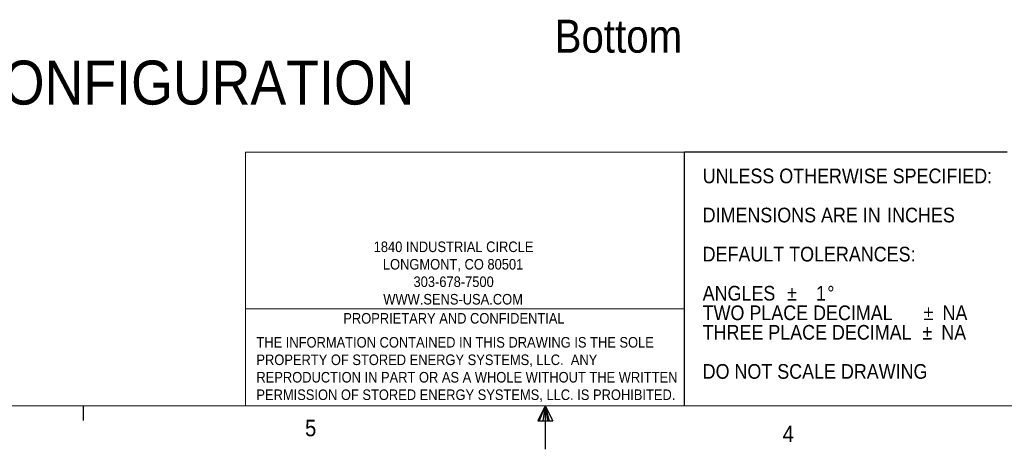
# Paper-space layout '3' of a CAD drawing. Header units: inches. Extents: x 1 to 109, y 1 to 85.
# Tile 46 of 109: x 40 to 68, y 1 to 13. Entities that reach past the tile are written whole.
import ezdxf

# ---------------------------------------------------------------- set-up
doc = ezdxf.new("R2010")
doc.units = ezdxf.units.IN
doc.header["$MEASUREMENT"] = 0
doc.layers.add('FORMAT', color=7, linetype='Continuous')
doc.styles.add('SLDTEXTSTYLE0', font='GOTHIC.TTF', dxfattribs={"width": 0.913})
doc.styles.add('SLDTEXTSTYLE1', font='GOTHIC.TTF', dxfattribs={"width": 0.913})

# ---------------------------------------------------------------- blocks, each defined once
blk = doc.blocks.new('SW_NOTE_22')
at = {"layer": 'FORMAT', "color": 0, "ltscale": 5, "char_height": 0.3, "attachment_point": 1, "style": 'SLDTEXTSTYLE0'}
for s, insert in [('THE INFORMATION CONTAINED IN THIS DRAWING IS THE SOLE ', (0, 0.383)), ('PROPERTY OF STORED ENERGY SYSTEMS, LLC.  ANY ', (0, -0.114)), ('REPRODUCTION IN PART OR AS A WHOLE WITHOUT THE WRITTEN ', (0, -0.61)), ('PERMISSION OF STORED ENERGY SYSTEMS, LLC. IS PROHIBITED.', (0, -1.107))]:
    blk.add_mtext(s, dxfattribs=dict(at, insert=insert))
blk = doc.blocks.new('SW_NOTE_23')
at = {"layer": 'FORMAT', "color": 0, "ltscale": 5, "attachment_point": 1}
for s, insert, char_height, style in [('UNLESS OTHERWISE SPECIFIED:', (0, 0.532), 0.41667, 'SLDTEXTSTYLE0'), ('DIMENSIONS ARE IN ', (0, -0.579), 0.41667, 'SLDTEXTSTYLE0'), ('INCHES', (5.242, -0.579), 0.4167, 'SLDTEXTSTYLE1'), ('DEFAULT TOLERANCES:', (0, -1.69), 0.41667, 'SLDTEXTSTYLE0'), ('ANGLES  ', (0, -2.801), 0.4167, 'SLDTEXTSTYLE0'), ('%%p', (2.401, -2.801), 0.4167, 'SLDTEXTSTYLE0'), ('%%d', (3.541, -2.801), 0.4167, 'SLDTEXTSTYLE0'), ('   1', (2.798, -2.801), 0.4167, 'SLDTEXTSTYLE0'), ('TWO PLACE DECIMAL    ', (0, -3.357), 0.41667, 'SLDTEXTSTYLE0'), ('%%p', (6.278, -3.357), 0.4167, 'SLDTEXTSTYLE0'), (' NA', (6.675, -3.357), 0.4167, 'SLDTEXTSTYLE0'), ('THREE PLACE DECIMAL  ', (0, -3.912), 0.41667, 'SLDTEXTSTYLE0'), ('%%p', (6.242, -3.912), 0.4167, 'SLDTEXTSTYLE0'), (' NA', (6.639, -3.912), 0.4167, 'SLDTEXTSTYLE0'), ('DO NOT SCALE DRAWING', (0, -5.023), 0.41667, 'SLDTEXTSTYLE0')]:
    blk.add_mtext(s, dxfattribs=dict(at, insert=insert, char_height=char_height, style=style))
blk = doc.blocks.new('SW_NOTE_25')
at = {"layer": 'FORMAT', "color": 0, "ltscale": 5, "char_height": 0.3, "attachment_point": 2, "style": 'SLDTEXTSTYLE1'}
for s, insert in [('1840 INDUSTRIAL CIRCLE', (2.278, 0.383)), ('LONGMONT, CO 80501', (2.265, -0.114)), ('303-678-7500', (2.281, -0.61)), ('WWW.SENS-USA.COM', (2.265, -1.107))]:
    blk.add_mtext(s, dxfattribs=dict(at, insert=insert))

psp = doc.layouts.new('3')

# ---------------------------------------------------------------- linework, layer by layer
at = {"color": 7, "linetype": 'Continuous', "lineweight": 0, "ltscale": 5}
for p, q in [((59.0745, 9.2573), (46.5945, 9.2573)), ((46.5945, 9.2573), (46.5945, 2.053)), ((46.5945, 4.8075), (59.0745, 4.8075))]:
    psp.add_line(p, q, dxfattribs=at)
at = {"layer": 'FORMAT', "color": 7, "ltscale": 5}
for p, q in [((59.0745, 2.053), (59.0745, 9.2573)), ((41.9894, 2.053), (41.9894, 1.629)), ((55.1144, 2.053), (54.9045, 1.6249)), ((55.1144, 2.053), (54.9454, 1.6249)), ((55.1144, 2.053), (55.0428, 1.6249)), ((55.1144, 2.053), (55.1144, 0.8145)), ((55.1144, 2.053), (55.335, 1.6249)), ((55.1144, 2.053), (55.2298, 1.6249)), ((55.1144, 2.053), (55.1791, 1.6249)), ((54.9045, 1.6249), (55.335, 1.6249))]:
    psp.add_line(p, q, dxfattribs=at)
at = {"layer": 'FORMAT', "ltscale": 5}
psp.add_line((68.2394, 9.2573), (59.0745, 9.2573), dxfattribs=at)
at = {"layer": 'FORMAT', "lineweight": 0, "ltscale": 5}
psp.add_line((107.6144, 2.053), (2.6144, 2.053), dxfattribs=at)

# ---------------------------------------------------------------- block references
at = {"layer": 'FORMAT', "color": 7, "ltscale": 5}
for name, p in [('SW_NOTE_23', (59.5891, 8.2589)), ('SW_NOTE_25', (50.2318, 6.3358)), ('SW_NOTE_22', (46.9075, 3.6221))]:
    psp.add_blockref(name, p, dxfattribs=at)

# ---------------------------------------------------------------- texts
at = {"color": 7, "linetype": 'Continuous', "lineweight": 0, "ltscale": 5, "attachment_point": 1, "style": 'SLDTEXTSTYLE1'}
for s, insert, char_height in [('Bottom', (55.3815, 13.022), 0.9375), ('RACK MOUNT CONFIGURATION', (27.916, 11.8603), 1.25)]:
    psp.add_mtext(s, dxfattribs=dict(at, insert=insert, char_height=char_height))
at = {"layer": 'FORMAT', "color": 7, "ltscale": 5}
for s, insert, char_height, attachment_point, style in [('PROPRIETARY AND CONFIDENTIAL', (52.521, 4.6863), 0.3, 2, 'SLDTEXTSTYLE1'), ('5', (48.2903, 1.6544), 0.4688, 1, 'SLDTEXTSTYLE0'), ('4', (61.8606, 1.4877), 0.4688, 1, 'SLDTEXTSTYLE0')]:
    psp.add_mtext(s, dxfattribs=dict(at, insert=insert, char_height=char_height, attachment_point=attachment_point, style=style))

doc.saveas('drawing.dxf')
